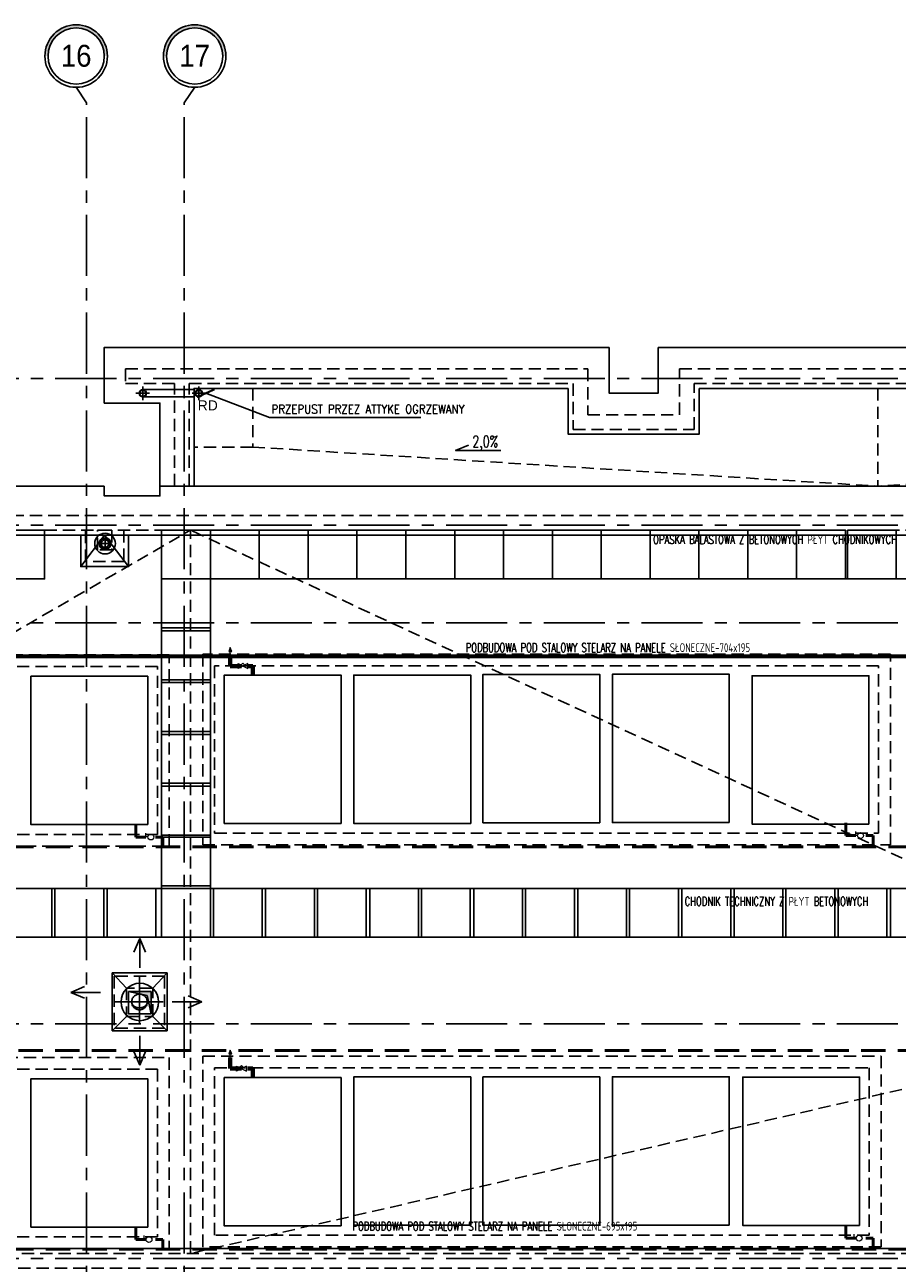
# Model space of a CAD drawing. Extents: x 41755 to 123924, y -112333 to 86187.
# Tile 31 of 256: x 103778 to 104671, y -97251 to -95984. Entities that reach past the tile are written whole.
import ezdxf
from ezdxf.enums import TextEntityAlignment as Align

# ---------------------------------------------------------------- set-up
doc = ezdxf.new("R2010")
doc.units = 0
doc.header["$LTSCALE"] = 50
for name, pattern in [('CENTER', [2, 1.25, -0.25, 0.25, -0.25]), ('DASHDOT2', [12.7, 6.35, -3.175, 0, -3.175]), ('DASHED', [0.75, 0.5, -0.25]), ('HIDDEN2', [0.1875, 0.125, -0.0625])]:
    doc.linetypes.add(name, pattern=pattern)
doc.layers.get('0').update_dxf_attribs({"color": 101, "linetype": 'CONTINUOUS'})
for name, color, linetype, lineweight in [('2DH_PLS_glp', 202, 'DASHED', 50), ('2DH_PLS_glz', 86, 'CONTINUOUS', 70), ('2DH_SYM', 41, 'CONTINUOUS', 18)]:
    doc.layers.add(name, color=color, linetype=linetype, lineweight=lineweight)
for name, color, linetype in [('Ins-kan', 54, 'CONTINUOUS'), ('Ins-went', 141, 'CONTINUOUS'), ('Ins-wod', 4, 'CONTINUOUS'), ('KOLEKTORY_BMK_SOLAR_2_51', 1, 'CONTINUOUS'), ('m-went-urządzenia', 51, 'CONTINUOUS'), ('Opis-spadki', 61, 'CONTINUOUS'), ('Os-osie glowne', 1, 'CENTER'), ('Os-osie-opis', 16, 'CONTINUOUS'), ('Pzt-chodniki-hatch', 252, 'CONTINUOUS'), ('Sch-opis', 51, 'CONTINUOUS'), ('W-idok', 8, 'CONTINUOUS'), ('W-izol-w', 144, 'CONTINUOUS'), ('W-otwor-strop', 1, 'CONTINUOUS'), ('W-widok-spadki', 61, 'CONTINUOUS')]:
    doc.layers.add(name, color=color, linetype=linetype)
doc.styles.add('CP_ATTR', font='ROMANS.SHX')
doc.styles.add('dwg_opis duży', font='ARIAL.TTF', dxfattribs={"width": 0.9})
doc.styles.add('ROMANS', font='romans', dxfattribs={"width": 0.85})
doc.styles.add('TYTUL2', font='ARIAL.TTF')
doc.dimstyles.new('CHMIELNA', dxfattribs={"dimscale": 3.5, "dimtxt": 4, "dimasz": 1.5, "dimexe": 3, "dimexo": 0, "dimgap": 1, "dimtad": 1, "dimdec": 1, "dimrnd": 0.5, "dimzin": 12, "dimdsep": 46, "dimtxsty": 'ROMANS', "dimblk": 'DIMTICK', "dimcen": 0.09, "dimse1": 1, "dimse2": 1, "dimclrd": 143, "dimclrt": 53, "dimadec": 0, "dimazin": 0, "dimtfac": 1, "dimtdec": 1, "dimtix": 1, "dimtmove": 2, "dimatfit": 2, "dimldrblk": 'ARCHTICK', "dimfxl": 0, "dimtolj": 1, "dimtzin": 0, "dimarcsym": 0})

# ---------------------------------------------------------------- blocks, each defined once
blk = doc.blocks.new('_gkjgskfjgkdfh')
at = {"linetype": 'DASHDOT2', "ltscale": 0.5}
for points in [[(-7, 0), (7, 0)], [(0, -7), (0, 7)], [(0, 0), (0, -7)]]:
    blk.add_lwpolyline(points, dxfattribs=at)
at = {"ltscale": 2}
for radius in [3.75, 3.25]:
    blk.add_circle((0, 0), radius, dxfattribs=at)
blk = doc.blocks.new('SPADKI')
at = {"ltscale": 25}
blk.add_lwpolyline([(0, 0), (0, -70), (-8, -50), (-8, -50)], dxfattribs=at)
at = {"ltscale": 25, "style": 'ROMANS', "width": 0.7}
blk.add_attdef('SP%', text='', height=18, rotation=90, dxfattribs=at).set_placement((-4.9, -24), align=Align.CENTER)
blk = doc.blocks.new('_opis_osi_liczbowy')
blk.add_hatch(color=256).paths.add_polyline_path([(32, 32), (32, 28.8, -1), (32, -28.8), (32, -32, 1)])
for radius in [32, 28.8]:
    blk.add_circle((32, 0), radius)
at = {"style": 'dwg_opis duży', "width": 0.9}
blk.add_attdef('AXNAMEH', text='', height=22.4, rotation=90, dxfattribs=at).set_placement((32, 0), align=Align.MIDDLE_CENTER)
blk = doc.blocks.new('DIMTICK')
for p, q in [((0, 1), (0, -1)), ((-1, 0), (1, 0))]:
    blk.add_line(p, q)
at = {"const_width": 0.141}
blk.add_lwpolyline([(0.707, 0.707), (-0.707, -0.707)], dxfattribs=at)
blk = doc.blocks.new('CPHS_858')
for p, q in [((0, 0.75), (-0.15, 0.35)), ((-0.15, 0.35), (0.15, 0.35)), ((0.15, 0.35), (0, 0.75)), ((0, 0), (0, 0.35))]:
    blk.add_line(p, q)
blk.add_solid([(-0.15, 0.35), (0, 0.75), (0.15, 0.35)])
at = {"linetype": 'ByBlock', "style": 'CP_ATTR', "flags": 9}
for tag in ['OTHER', 'WEIGHT', 'VOLTAGE', 'POWER', 'FLOW', 'TEMPERATURE', 'PN', 'DN', 'CHARACTER', 'ORDER-NO', 'PRODUCT-TYPE', 'ARTICLE', 'PRODUCER', 'NUMBER', 'GROUP', 'NAME']:
    blk.add_attdef(tag, text='', height=0.00005, dxfattribs=at).set_placement((-0.09, -0.02), align=Align.MIDDLE_LEFT)
blk = doc.blocks.new('CPHS_873')
for p, q in [((0, 0.3), (0, 0.5)), ((0, 0.5), (0.4, 0.5))]:
    blk.add_line(p, q)
blk.add_circle((0, 0), 0.3)
at = {"linetype": 'ByBlock', "style": 'CP_ATTR', "flags": 9}
for tag in ['OTHER', 'WEIGHT', 'VOLTAGE', 'POWER', 'FLOW', 'TEMPERATURE', 'PN', 'DN', 'CHARACTER', 'ORDER-NO', 'PRODUCT-TYPE', 'ARTICLE', 'PRODUCER', 'NUMBER', 'GROUP', 'NAME']:
    blk.add_attdef(tag, text='', height=0.00005, dxfattribs=at).set_placement((-0.09, -0.02), align=Align.MIDDLE_LEFT)
blk = doc.blocks.new('CPHS_009')
for p, q in [((-0.5, 0.25), (0.5, -0.25)), ((0.5, 0.25), (-0.5, -0.25)), ((-0.5, -0.25), (-0.5, 0.25)), ((-0.2, 0.1), (0, 0.3)), ((0, 0.3), (0.2, 0.1)), ((0.5, -0.25), (0.5, 0.25))]:
    blk.add_line(p, q)
at = {"linetype": 'ByBlock', "style": 'CP_ATTR', "flags": 9}
for tag in ['NAME', 'GROUP', 'NUMBER', 'PRODUCER', 'ARTICLE', 'PRODUCT-TYPE', 'ORDER-NO', 'CHARACTER', 'DN', 'PN', 'TEMPERATURE', 'FLOW', 'POWER', 'VOLTAGE', 'WEIGHT', 'OTHER']:
    blk.add_attdef(tag, text='', height=0.00005, dxfattribs=at).set_placement((-0.09, -0.02), align=Align.MIDDLE_LEFT)
blk = doc.blocks.new('_STRZAŁKA_WENT')
for q in [(-6, -14), (0, -30.2), (6, -14)]:
    blk.add_line((0, 0), q)

msp = doc.modelspace()

# ---------------------------------------------------------------- hatches: boundary and pattern name
at = {"layer": 'W-otwor-strop', "linetype": 'Continuous', "ltscale": 0.5}
msp.add_hatch(color=256, dxfattribs=at).paths.add_polyline_path([(103883.966, -96972.971), (103906.966, -96972.971), (103906.966, -96995.824), (103902.966, -96976.971)])

# ---------------------------------------------------------------- linework, layer by layer
at = {"color": 4, "linetype": 'DASHED', "ltscale": 2}
for p, q in [((103895.128, -96957.857), (103895.128, -97005.824)), ((103869.454, -96983.531), (103920.801, -96983.531))]:
    msp.add_line(p, q, dxfattribs=at)
at = {"color": 4, "ltscale": 2}
msp.add_circle((103895.475, -96983.531), 19.183, dxfattribs=at)
at = {"color": 4, "linetype": 'DASHED', "ltscale": 2}
msp.add_circle((103895.128, -96983.531), 8, dxfattribs=at)
msp.add_ellipse((103895.128, -96983.531), major_axis=(-8, 0), ratio=0.75, start_param=0, end_param=3.14159265, dxfattribs=at)
at = {"layer": '2DH_PLS_glp'}
for p, q in [((103891.204, -96801.712), (103891.204, -96809.793)), ((103891.204, -96802.905), (103891.204, -96814.793)), ((104618.058, -96800.29), (104618.058, -96808.371)), ((104618.058, -96801.483), (104618.058, -96813.371)), ((103891.204, -96814.793), (103901.563, -96814.793)), ((103911.563, -96814.793), (103919.066, -96814.793)), ((103919.066, -96814.793), (103919.066, -96824.739)), ((104618.058, -96813.371), (104628.417, -96813.371)), ((104638.417, -96813.371), (104645.92, -96813.371)), ((104645.92, -96813.371), (104645.92, -96823.318)), ((103199.28, -96824.739), (106867.583, -96825.15)), ((106196.317, -97033.026), (102501.854, -97033.026)), ((103891.204, -97213.501), (103891.204, -97221.581)), ((103891.204, -97214.694), (103891.204, -97226.581)), ((104618.058, -97212.079), (104618.058, -97220.16)), ((104618.058, -97213.272), (104618.058, -97225.16)), ((103891.204, -97226.581), (103901.563, -97226.581)), ((103911.563, -97226.581), (103919.066, -97226.581)), ((103919.066, -97226.581), (103919.066, -97236.528)), ((104618.058, -97225.16), (104628.417, -97225.16)), ((104638.417, -97225.16), (104645.92, -97225.16)), ((104645.92, -97225.16), (104645.92, -97235.107)), ((103199.28, -97236.528), (110733.028, -97236.528))]:
    msp.add_line(p, q, dxfattribs=at)
at = {"layer": '2DH_PLS_glz'}
for p, q in [((102509.599, -96629.839), (107570.903, -96630.133)), ((103987.966, -96628.419), (103987.966, -96639.9)), ((103987.966, -96639.9), (103999.521, -96639.9)), ((104005.521, -96639.9), (104011.181, -96639.9)), ((104011.181, -96639.9), (104011.181, -96649.129)), ((103987.966, -97040.208), (103987.966, -97051.689)), ((103987.966, -97051.689), (103999.521, -97051.689)), ((104005.521, -97051.689), (104011.181, -97051.689)), ((104011.181, -97051.689), (104011.181, -97060.918))]:
    msp.add_line(p, q, dxfattribs=at)
at = {"layer": 'Ins-kan', "ltscale": 0.2}
for p, q in [((103865.127, -96514.567), (103854.627, -96514.567)), ((103859.877, -96519.817), (103859.877, -96509.317))]:
    msp.add_line(p, q, dxfattribs=at)
msp.add_circle((103859.877, -96514.567), 10.574, dxfattribs=at)
at = {"layer": 'Ins-kan', "ltscale": 0.2, "extrusion": (2.17336e-70, 9.7811e-55, -1)}
for major_axis in [(3.712, 3.712), (2.722, 2.722)]:
    msp.add_ellipse((103859.877, -96514.567), major_axis=major_axis, ratio=1, start_param=3.92699082, end_param=10.21017612, dxfattribs=at)
at = {"layer": 'KOLEKTORY_BMK_SOLAR_2_51'}
for points in [[(103903.575, -96802.054), (103903.575, -96650.335), (103783.966, -96650.335), (103783.966, -96802.054)], [(104101.478, -96800.847), (104101.478, -96649.129), (103981.868, -96649.129), (103981.868, -96800.847)], [(104234.106, -96800.847), (104234.106, -96649.129), (104114.496, -96649.129), (104114.496, -96800.847)], [(104366.285, -96800.195), (104366.285, -96648.477), (104246.675, -96648.477), (104246.675, -96800.195)], [(104498.826, -96799.98), (104498.826, -96648.262), (104379.216, -96648.262), (104379.216, -96799.98)], [(104641.688, -96801.483), (104641.688, -96649.765), (104522.078, -96649.765), (104522.078, -96801.483)], [(103903.575, -97213.843), (103903.575, -97062.124), (103783.966, -97062.124), (103783.966, -97213.843)], [(104101.478, -97212.636), (104101.478, -97060.918), (103981.868, -97060.918), (103981.868, -97212.636)], [(104234.106, -97211.984), (104234.106, -97060.266), (104114.496, -97060.266), (104114.496, -97211.984)], [(104366.285, -97211.984), (104366.285, -97060.266), (104246.675, -97060.266), (104246.675, -97211.984)], [(104498.826, -97211.769), (104498.826, -97060.051), (104379.216, -97060.051), (104379.216, -97211.769)], [(104632.139, -97212.079), (104632.139, -97060.361), (104512.529, -97060.361), (104512.529, -97212.079)]]:
    msp.add_lwpolyline(points, close=True, dxfattribs=at)
at = {"layer": 'm-went-urządzenia', "color": 8, "linetype": 'HIDDEN2', "ltscale": 2}
for p, q in [((103867.101, -96969.262), (103867.084, -96969.262)), ((103867.084, -96998.278), (103867.101, -96998.278))]:
    msp.add_line(p, q, dxfattribs=at)
at = {"layer": 'Os-osie glowne'}
for points in [[(103840.966, -102040.824), (103840.966, -96063.824)], [(103940.966, -102040.824), (103940.966, -96063.824)], [(99508.966, -96345.824), (111775.966, -96345.824)], [(99508.966, -96495.824), (111775.966, -96495.824)], [(99508.966, -96595.824), (111775.966, -96595.824)], [(99508.966, -97005.824), (111775.966, -97005.824)], [(99508.966, -97245.824), (111775.966, -97245.824)]]:
    msp.add_lwpolyline(points, dxfattribs=at)
at = {"layer": 'Os-osie-opis'}
for points in [[(103830.306, -96047.824), (103840.966, -96063.824)], [(103951.626, -96047.824), (103940.966, -96063.824)]]:
    msp.add_lwpolyline(points, dxfattribs=at)
at = {"layer": 'Pzt-chodniki-hatch'}
for points in [[(103747.966, -96500.824), (103747.966, -96550.824), (103797.966, -96550.824), (103797.966, -96500.824)], [(103917.722, -96500.824), (103917.722, -96550.824), (103967.722, -96550.824), (103967.722, -96500.824)], [(103967.722, -96500.824), (103967.722, -96550.824), (104017.722, -96550.824), (104017.722, -96500.824)], [(104017.722, -96500.824), (104017.722, -96550.824), (104067.722, -96550.824), (104067.722, -96500.824)], [(104067.722, -96500.824), (104067.722, -96550.824), (104117.722, -96550.824), (104117.722, -96500.824)], [(104117.722, -96500.824), (104117.722, -96550.824), (104167.722, -96550.824), (104167.722, -96500.824)], [(104167.722, -96500.824), (104167.722, -96550.824), (104217.722, -96550.824), (104217.722, -96500.824)], [(104217.722, -96500.824), (104217.722, -96550.824), (104267.722, -96550.824), (104267.722, -96500.824)], [(104267.722, -96500.824), (104267.722, -96550.824), (104317.722, -96550.824), (104317.722, -96500.824)], [(104317.722, -96500.824), (104317.722, -96550.824), (104367.722, -96550.824), (104367.722, -96500.824)], [(104367.722, -96500.824), (104367.722, -96550.824), (104417.722, -96550.824), (104417.722, -96500.824)], [(104417.722, -96500.824), (104417.722, -96550.824), (104467.722, -96550.824), (104467.722, -96500.824)], [(104467.722, -96500.824), (104467.722, -96550.824), (104517.722, -96550.824), (104517.722, -96500.824)], [(104517.722, -96500.824), (104517.722, -96550.824), (104567.722, -96550.824), (104567.722, -96500.824)], [(104567.722, -96500.824), (104567.722, -96550.824), (104617.722, -96550.824), (104617.722, -96500.824)], [(104619.722, -96500.824), (104619.722, -96550.824), (104669.722, -96550.824), (104669.722, -96500.824)], [(103917.722, -96550.824), (103917.722, -96600.824), (103967.722, -96600.824), (103967.722, -96550.824)], [(103917.722, -96603.824), (103917.722, -96653.824), (103967.722, -96653.824), (103967.722, -96603.824)], [(103917.722, -96656.824), (103917.722, -96706.824), (103967.722, -96706.824), (103967.722, -96656.824)], [(103917.722, -96709.824), (103917.722, -96759.824), (103967.722, -96759.824), (103967.722, -96709.824)], [(103917.722, -96762.824), (103917.722, -96812.824), (103967.722, -96812.824), (103967.722, -96762.824)], [(103917.722, -96814.824), (103917.722, -96864.824), (103967.722, -96864.824), (103967.722, -96814.824)], [(103755.466, -96867.351), (103755.466, -96917.351), (103805.466, -96917.351), (103805.466, -96867.351)], [(103808.466, -96867.351), (103808.466, -96917.351), (103858.466, -96917.351), (103858.466, -96867.351)], [(103861.966, -96867.351), (103861.966, -96917.351), (103911.966, -96917.351), (103911.966, -96867.351)], [(103917.722, -96867.351), (103917.722, -96917.351), (103967.722, -96917.351), (103967.722, -96867.351)], [(103970.722, -96867.351), (103970.722, -96917.351), (104020.722, -96917.351), (104020.722, -96867.351)], [(104024.222, -96867.351), (104024.222, -96917.351), (104074.222, -96917.351), (104074.222, -96867.351)], [(104077.222, -96867.351), (104077.222, -96917.351), (104127.222, -96917.351), (104127.222, -96867.351)], [(104130.722, -96867.351), (104130.722, -96917.351), (104180.722, -96917.351), (104180.722, -96867.351)], [(104183.722, -96867.351), (104183.722, -96917.351), (104233.722, -96917.351), (104233.722, -96867.351)], [(104237.222, -96867.351), (104237.222, -96917.351), (104287.222, -96917.351), (104287.222, -96867.351)], [(104290.222, -96867.351), (104290.222, -96917.351), (104340.222, -96917.351), (104340.222, -96867.351)], [(104343.722, -96867.351), (104343.722, -96917.351), (104393.722, -96917.351), (104393.722, -96867.351)], [(104396.722, -96867.351), (104396.722, -96917.351), (104446.722, -96917.351), (104446.722, -96867.351)], [(104450.222, -96867.351), (104450.222, -96917.351), (104500.222, -96917.351), (104500.222, -96867.351)], [(104503.722, -96867.351), (104503.722, -96917.351), (104553.722, -96917.351), (104553.722, -96867.351)], [(104556.722, -96867.351), (104556.722, -96917.351), (104606.722, -96917.351), (104606.722, -96867.351)], [(104610.222, -96867.351), (104610.222, -96917.351), (104660.222, -96917.351), (104660.222, -96867.351)], [(104663.722, -96867.351), (104663.722, -96917.351), (104713.722, -96917.351), (104713.722, -96867.351)]]:
    msp.add_lwpolyline(points, close=True, dxfattribs=at)
at = {"layer": 'W-idok', "linetype": 'DASHED', "ltscale": 0.5}
for p, q in [((103880.966, -96335.824), (104353.966, -96335.824)), ((104447.966, -96335.824), (104853.966, -96335.824)), ((103880.966, -96350.824), (103930.966, -96350.824)), ((103930.966, -96455.824), (103930.966, -96350.824)), ((103945.966, -96455.824), (103945.966, -96350.824)), ((103945.966, -96350.824), (104338.966, -96350.824)), ((104462.966, -96350.824), (104838.966, -96350.824)), ((103920.729, -96957.262), (103869.225, -96957.262)), ((103869.225, -96957.262), (103869.225, -97010.278)), ((103920.729, -96957.262), (103920.729, -97010.278)), ((103881.666, -96969.262), (103881.666, -96998.278)), ((103908.729, -96969.262), (103881.666, -96969.262)), ((103908.729, -96998.278), (103908.729, -96969.262)), ((103881.666, -96998.278), (103908.729, -96998.278)), ((103920.729, -97010.278), (103869.225, -97010.278))]:
    msp.add_line(p, q, dxfattribs=at)
for points in [[(103880.966, -96335.824), (103880.966, -96350.824)], [(104353.966, -96335.824), (104353.966, -96382.824), (104447.966, -96382.824), (104447.966, -96335.824)], [(104338.966, -96350.824), (104338.966, -96397.824), (104462.966, -96397.824), (104462.966, -96350.824)], [(102443.466, -96585.824), (102582.966, -96585.824), (102582.966, -96485.824), (111545.966, -96485.824), (111545.966, -97255.824), (102443.466, -97255.824)], [(102443.466, -96600.824), (102597.966, -96600.824), (102597.966, -96500.824), (111530.966, -96500.824), (111530.966, -97240.824), (102443.466, -97240.824)], [(103878.971, -96500.824), (103878.971, -96533.041), (103839.971, -96533.041), (103839.971, -96500.824)]]:
    msp.add_lwpolyline(points, dxfattribs=at)
at = {"layer": 'W-idok'}
for points in [[(103950.966, -96357.073), (103898.466, -96357.073)], [(103950.966, -96364.573), (103898.466, -96364.573)], [(103950.966, -96455.824), (103950.966, -96355.824), (104333.966, -96355.824)], [(104467.966, -96355.824), (104833.966, -96355.824)], [(103917.722, -96867.351), (103917.722, -96550.824)], [(103967.722, -96550.824), (104621.655, -96550.824)], [(103967.722, -96867.351), (103967.722, -96550.824)], [(104621.655, -96550.824), (105400.966, -96550.824)], [(102493.466, -96867.351), (103917.722, -96867.351)], [(103967.722, -96867.351), (104621.655, -96867.351)], [(104621.655, -96867.351), (105351.966, -96867.351)], [(102443.466, -96917.351), (105351.966, -96917.351)]]:
    msp.add_lwpolyline(points, dxfattribs=at)
at = {"layer": 'W-idok', "linetype": 'DASHED', "ltscale": 0.5}
for points in [[(103851.971, -96500.824), (103866.971, -96500.824), (103866.971, -96521.041), (103851.971, -96521.041)], [(103925.575, -96628.335), (103233.014, -96628.335), (103233.014, -96824.269), (103925.575, -96824.269)], [(104663.688, -96627.765), (103959.868, -96627.765), (103959.868, -96822.847), (104663.688, -96822.847)], [(103913.575, -96640.335), (103245.014, -96640.335), (103245.014, -96812.269), (103913.575, -96812.269)], [(104651.688, -96639.765), (103971.868, -96639.765), (103971.868, -96810.847), (104651.688, -96810.847)], [(103959.868, -97038.918), (104654.139, -97038.918), (104654.139, -97234.079), (103959.868, -97234.079)], [(103233.014, -97040.34), (103925.575, -97040.34), (103925.575, -97235.843), (103233.014, -97235.843)], [(103971.868, -97050.918), (104642.139, -97050.918), (104642.139, -97222.079), (103971.868, -97222.079)], [(103245.014, -97052.34), (103913.575, -97052.34), (103913.575, -97223.843), (103245.014, -97223.843)]]:
    msp.add_lwpolyline(points, close=True, dxfattribs=at)
at = {"layer": 'W-izol-w', "linetype": 'Continuous'}
for p, q in [((103858.966, -96455.824), (102552.966, -96455.824)), ((105385.966, -96455.824), (103915.966, -96455.824)), ((103867.101, -96953.817), (103881.666, -96969.262)), ((103867.101, -96953.817), (103923.616, -96953.817)), ((103867.101, -97013.051), (103867.101, -96953.817)), ((103908.729, -96969.262), (103923.616, -96953.817)), ((103923.616, -96953.817), (103923.616, -97013.051)), ((103867.101, -97013.051), (103881.666, -96998.278)), ((103908.729, -96998.278), (103923.616, -97013.051)), ((103923.616, -97013.051), (103867.101, -97013.051))]:
    msp.add_line(p, q, dxfattribs=at)
for points in [[(103915.966, -96455.824), (103915.966, -96370.824), (103858.966, -96370.824), (103858.966, -96370.824), (103858.966, -96370.824), (103858.966, -96313.824), (104375.966, -96313.824)], [(104375.966, -96313.824), (104375.966, -96360.824), (104425.966, -96360.824), (104425.966, -96313.824)], [(104425.966, -96313.824), (104875.966, -96313.824)], [(104333.966, -96355.824), (103950.966, -96355.824), (103950.966, -96455.824)], [(104333.966, -96355.824), (104333.966, -96402.824), (104467.966, -96402.824), (104467.966, -96355.824)], [(104833.966, -96355.824), (104467.966, -96355.824)], [(103858.966, -96455.824), (103858.966, -96465.824), (103915.966, -96465.824), (103915.966, -96455.824)], [(102443.466, -96605.824), (102602.966, -96605.824), (102602.966, -96505.824), (111525.966, -96505.824), (111525.966, -97235.824), (102443.466, -97235.824)], [(103883.971, -96505.824), (103883.971, -96538.041), (103834.971, -96538.041), (103834.971, -96505.824)], [(103859.471, -96506.041), (103834.971, -96538.041)], [(103859.471, -96506.041), (103883.971, -96538.041)]]:
    msp.add_lwpolyline(points, dxfattribs=at)
at = {"layer": 'W-otwor-strop', "ltscale": 0.5}
for points in [[(103883.966, -96972.971), (103906.966, -96972.971), (103906.966, -96995.802), (103883.966, -96995.802)], [(103883.966, -96972.971), (103906.966, -96972.971), (103906.966, -96995.824), (103902.966, -96976.971)]]:
    msp.add_lwpolyline(points, close=True, dxfattribs=at)
msp.add_circle((103859.877, -96514.567), 6, dxfattribs=at)
at = {"layer": 'W-widok-spadki', "linetype": 'DASHED', "ltscale": 0.5}
msp.add_lwpolyline([(103950.966, -96355.824), (104010.966, -96355.824), (104010.966, -96415.824), (103950.966, -96415.824)], close=True, dxfattribs=at)
for points in [[(104650.966, -96355.824), (104650.966, -96455.824)], [(104010.966, -96415.824), (104650.966, -96455.824)], [(105290.966, -96415.824), (104650.966, -96455.824)], [(102773.466, -97180.824), (103947.216, -96500.824)], [(103947.216, -97240.824), (103947.216, -96500.824)], [(104931.199, -96954.085), (103947.216, -96500.824)], [(104931.199, -97014.085), (103947.216, -97240.824)]]:
    msp.add_lwpolyline(points, dxfattribs=at)

# ---------------------------------------------------------------- block references
at = {"layer": '2DH_SYM', "xscale": 10, "yscale": 10, "zscale": 10}
for name, p in [('CPHS_858', (103987.966, -96628.419)), ('CPHS_009', (104001.015, -96639.835)), ('CPHS_858', (103987.966, -97040.208)), ('CPHS_009', (103999.521, -97051.689))]:
    msp.add_blockref(name, p, dxfattribs=at)
at = {"layer": '2DH_SYM', "xscale": 10, "yscale": 10, "zscale": 10, "rotation": 89.99999999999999}
for p in [(103906.78, -96814.765), (104633.196, -96813.309), (103904.848, -97226.585), (104631.702, -97225.163)]:
    msp.add_blockref('CPHS_873', p, dxfattribs=at)
at = {"layer": 'Ins-went', "xscale": -1}
msp.add_blockref('_STRZAŁKA_WENT', (103895.359, -96918.579), dxfattribs=at)
at = {"layer": 'Ins-went'}
for p, rotation in [((103824.946, -96973.81), 89.99999999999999), ((103895.359, -97048.289), 180)]:
    msp.add_blockref('_STRZAŁKA_WENT', p, dxfattribs=dict(at, rotation=rotation))
at = {"layer": 'Ins-went', "xscale": -1, "rotation": 270}
msp.add_blockref('_STRZAŁKA_WENT', (103958.854, -96983.434), dxfattribs=at)
at = {"layer": 'Ins-wod'}
msp.add_blockref('_gkjgskfjgkdfh', (103955.944, -96360.824), dxfattribs=at)
at = {"layer": 'Opis-spadki', "xscale": 0.6604040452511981, "yscale": 0.6604040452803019, "zscale": 0.6604040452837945, "rotation": 270}
msp.add_blockref('SPADKI', (104264.812, -96419.32), dxfattribs=at).add_auto_attribs({'SP%': '2,0%'})
at = {"layer": 'Os-osie-opis'}
ref = msp.add_blockref('_opis_osi_liczbowy', (103830.306, -96047.824), dxfattribs=dict(at, xscale=-1, rotation=270))
ref.add_attrib('AXNAMEH', '16', dxfattribs={"layer": '0', "height": 22.4, "style": 'dwg_opis duży', "width": 0.9}).set_placement((103830.306, -96015.534), align=Align.MIDDLE_CENTER)
ref = msp.add_blockref('_opis_osi_liczbowy', (103951.626, -96047.824), dxfattribs=dict(at, xscale=-1, rotation=270))
ref.add_attrib('AXNAMEH', '17', dxfattribs={"layer": '0', "height": 22.4, "style": 'dwg_opis duży', "width": 0.9}).set_placement((103951.626, -96015.534), align=Align.MIDDLE_CENTER)
at = {"layer": 'W-idok'}
msp.add_blockref('_gkjgskfjgkdfh', (103898.466, -96360.824), dxfattribs=at)

# ---------------------------------------------------------------- texts
at = {"layer": 'Ins-wod', "insert": (103954.705, -96368.092), "char_height": 10.2123, "width": 1336.21749, "attachment_point": 1, "style": 'TYTUL2'}
msp.add_mtext('RD', dxfattribs=at)
at = {"layer": 'Sch-opis', "style": 'ROMANS', "width": 0.7}
for s, p in [('OPASKA BALASTOWA Z BETONOWYCH PŁYT CHODNIKOWYCH', (104420.858, -96514.928)), ('PODBUDOWA POD STALOWY STELARZ NA PANELE SŁONECZNE-704x195', (104229.011, -96625.521)), ('CHODNIK TECHNICZNY Z PŁYT BETONOWYCH', (104453.11, -96885.1)), ('PODBUDOWA POD STALOWY STELARZ NA PANELE SŁONECZNE-695x195', (104113.106, -97217.448))]:
    msp.add_text(s, height=9, dxfattribs=at).set_placement(p)
at = {"layer": 'Sch-opis', "insert": (104030.262, -96372.553), "char_height": 9, "width": 203.76147, "attachment_point": 1, "style": 'ROMANS'}
msp.add_mtext('PRZEPUST PRZEZ ATTYKE OGRZEWANY', dxfattribs=at)

# ---------------------------------------------------------------- leaders
at = {"layer": 'Sch-opis'}
msp.add_leader([(103962.944, -96360.825), (104028.255, -96385.62), (104183.243, -96385.62)], dimstyle='CHMIELNA', override={"dimasz": 4, "dimgap": 1, "dimtad": 0}, dxfattribs=at)

doc.saveas('drawing.dxf')
